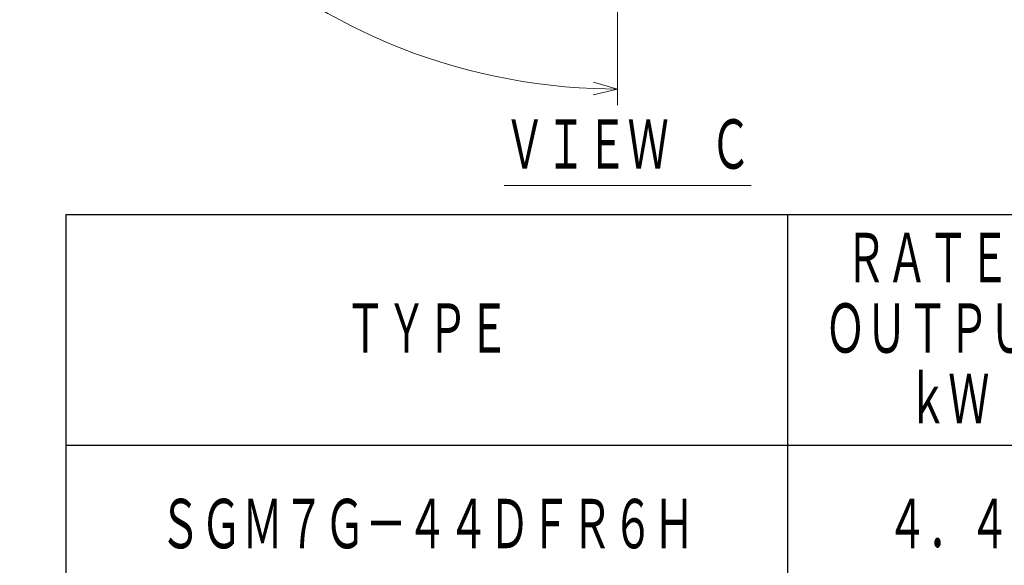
# Model space of a CAD drawing. Header units: millimetres. Extents: x 0 to 1300, y 0 to 891.
# Tile 6 of 141: x 486 to 670, y 98 to 200. Entities that reach past the tile are written whole.
import ezdxf

# ---------------------------------------------------------------- set-up
doc = ezdxf.new("R2010")
doc.units = ezdxf.units.MM
doc.header["$LTSCALE"] = 0.547069
doc.layers.add('NoLayerName_001', color=7, linetype='Continuous')
doc.styles.get("Standard").update_dxf_attribs({"font": 'txt', "bigfont": 'extfont2'})
doc.dimstyles.get("Standard").update_dxf_attribs({"dimtxt": 2.5, "dimasz": 2.5, "dimexe": 1, "dimexo": 1, "dimtad": 1, "dimdec": 3, "dimzin": 0, "dimdsep": 46, "dimtxsty": 'Standard', "dimcen": 2.5, "dimadec": 3, "dimazin": 0, "dimtfac": 0.75, "dimtdec": 3, "dimtmove": 0, "dimatfit": 3, "dimfxl": 1, "dimarcsym": 0})

# ---------------------------------------------------------------- blocks, each defined once
blk = doc.blocks.new('_OPEN30')
at = {"color": 0, "linetype": 'ByBlock', "lineweight": -2}
for p, q in [((-1, 0.267949), (0, 0)), ((0, 0), (-1, -0.267949)), ((0, 0), (-1, 0))]:
    blk.add_line(p, q, dxfattribs=at)
blk = doc.blocks.new('*D146')
at = {"layer": 'Defpoints', "color": 0}
for p in [(522.5, 297.5), (522.6, 297.5), (598.11, 254.67), (598.11, 254.57), (542.72, 201.56)]:
    blk.add_point(p, dxfattribs=at)
at = {"layer": 'NoLayerName_001', "color": 0, "linetype": 'Continuous', "lineweight": 13}
for p, q in [((519.5, 297.5), (484.33, 297.5)), ((598.11, 251.57), (598.11, 183.71))]:
    blk.add_line(p, q, dxfattribs=at)
blk.add_arc((598.11, 297.5), 110.79, 182.3274, 267.6726, dxfattribs=at)
at = {"layer": 'NoLayerName_001', "color": 0, "lineweight": 13, "xscale": 4.5, "yscale": 4.5, "zscale": 4.5}
for p, rotation in [((487.33, 297.5), 91.16369187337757), ((598.11, 186.71), 358.8363081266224)]:
    blk.add_blockref('_OPEN30', p, dxfattribs=dict(at, rotation=rotation))
at = {"layer": 'NoLayerName_001', "color": 0, "lineweight": 13, "insert": (513.06, 239.65), "char_height": 9.6, "attachment_point": 5, "rotation": 304.2224}
blk.add_mtext('\\W0.8594;90%%d', dxfattribs=at)

msp = doc.modelspace()

# ---------------------------------------------------------------- linework, layer by layer
at = {"layer": 'NoLayerName_001', "color": 7, "linetype": 'Continuous', "lineweight": 25}
for p, q in [((495, 163.2), (1230, 163.2)), ((495, 90), (495, 163.2)), ((630, 90), (630, 163.2)), ((1230, 120), (495, 120))]:
    msp.add_line(p, q, dxfattribs=at)

# ---------------------------------------------------------------- texts
at = {"layer": 'NoLayerName_001', "color": 3, "lineweight": 13, "insert": (576.9011, 170.7823), "char_height": 10.5, "attachment_point": 7}
msp.add_mtext('\\A1;\\W0.6667;\\LＶＩＥＷ\u3000Ｃ\\l', dxfattribs=at)
at = {"layer": 'NoLayerName_001', "color": 7, "lineweight": 13, "char_height": 10.5, "attachment_point": 5}
for s, insert in [('\\A1;\\W0.6667;ＲＡＴＥＤ', (660, 154.8)), ('\\A1;\\W0.6667;ＴＹＰＥ', (562.5, 141.6)), ('\\A1;\\W0.6667;ＯＵＴＰＵＴ', (660, 141.6)), ('\\A1;\\W0.6667;ｋＷ', (660, 128.4)), ('\\A1;\\W0.6667;ＳＧＭ７Ｇ－４４ＤＦＲ６Ｈ', (562.5, 105)), ('\\A1;\\W0.6667;４．４', (660, 105))]:
    msp.add_mtext(s, dxfattribs=dict(at, insert=insert))

# ---------------------------------------------------------------- dimensions: what is measured, and where the dimension line sits
at = {"layer": 'NoLayerName_001', "color": 3, "linetype": 'Continuous', "lineweight": 13}
dim = msp.add_angular_dim_2l(base=(542.72, 201.5555), line1=((598.1146, 254.5707), (598.1146, 254.6707)), line2=((522.5043, 297.5016), (522.6043, 297.5016)), text='\\W0.8594;<>', dimstyle='Standard', override={"dimtxt": 9.6, "dimasz": 4.5, "dimexe": 3, "dimexo": 3, "dimgap": 3, "dimblk": 'OPEN30', "dimclrd": 0, "dimclre": 0, "dimclrt": 0, "dimazin": 2, "dimtp": 0, "dimtm": 0, "dimlwd": 13, "dimlwe": 13}, dxfattribs=at)
dim.commit()
dim.dimension.update_dxf_attribs({"geometry": '*D146', "text_midpoint": (506.5074, 235.1932), "dimtype": 162})

doc.saveas('drawing.dxf')
